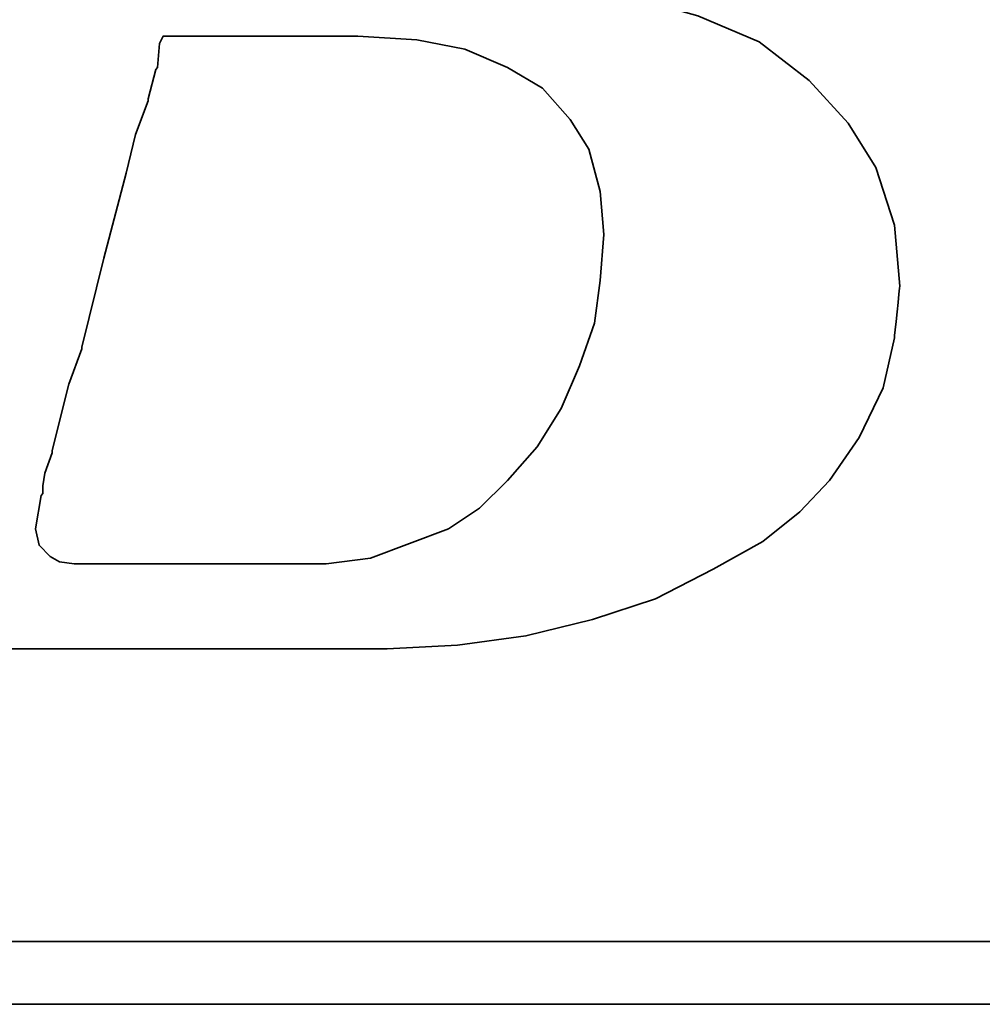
# Model space of a CAD drawing. Header units: millimetres. Extents: x 6 to 331, y -4 to 247.
# Tile 22 of 57: x 267.91 to 271.15, y 130.55 to 133.86. Entities that reach past the tile are written whole.
import ezdxf

# ---------------------------------------------------------------- set-up
doc = ezdxf.new("R2010")
doc.units = ezdxf.units.MM
doc.header["$LTSCALE"] = 0.2
doc.layers.add('layer 1', color=7, linetype='CONTINUOUS')

msp = doc.modelspace()

# ---------------------------------------------------------------- linework, layer by layer
at = {"layer": 'layer 1', "color": 1, "lineweight": 35}
for points, knots in [([(267.0506, 132.2189), (267.0506, 132.2189), (267.0014, 132.1068), (267.0014, 132.1068), (267.0014, 132.1068), (267.0014, 132.1068), (266.9949, 132.0945), (266.9949, 132.0945), (266.9949, 132.0945), (266.9949, 132.0945), (266.9949, 132.088), (266.9949, 132.088), (266.9949, 132.088), (266.9949, 132.088), (266.921, 132.0141), (266.921, 132.0141), (266.921, 132.0141), (266.921, 132.0141), (266.9146, 132.0141), (266.9146, 132.0141), (266.9146, 132.0141), (266.9146, 132.0141), (266.9081, 132.0077), (266.9081, 132.0077), (266.9081, 132.0077), (266.9081, 132.0077), (266.8083, 131.9578), (266.8083, 131.9578), (266.8083, 131.9578), (266.8083, 131.9578), (266.7966, 131.9578), (266.7966, 131.9578), (266.7966, 131.9578), (266.7966, 131.9578), (266.7901, 131.9519), (266.7901, 131.9519), (266.7901, 131.9519), (266.7901, 131.9519), (266.6774, 131.939), (266.6774, 131.939), (266.6774, 131.939), (266.6774, 131.939), (266.6722, 131.939), (266.6722, 131.939), (266.6722, 131.939), (266.6722, 131.939), (266.6592, 131.939), (266.6592, 131.939), (266.6592, 131.939), (266.6592, 131.939), (266.6217, 131.939), (266.6217, 131.939), (266.6217, 131.939), (266.6217, 131.939), (266.5219, 131.939), (266.5219, 131.939), (266.5219, 131.939), (266.5219, 131.939), (266.4234, 131.939), (266.4234, 131.939), (266.4234, 131.939), (266.4234, 131.939), (266.4104, 131.939), (266.4104, 131.939), (266.4104, 131.939), (266.4104, 131.939), (266.4104, 131.9331), (266.4104, 131.9331), (266.4104, 131.9331), (266.4104, 131.9331), (266.4039, 131.9267), (266.4039, 131.9267), (266.4039, 131.9267), (266.4039, 131.9267), (266.3793, 131.834), (266.3793, 131.834), (266.3793, 131.834), (266.3793, 131.834), (266.3612, 131.7465), (266.3612, 131.7465), (266.3612, 131.7465), (266.3612, 131.7465), (266.3728, 131.7465), (266.3728, 131.7465), (266.3728, 131.7465), (266.3728, 131.7465), (266.4234, 131.7465), (266.4234, 131.7465), (266.4234, 131.7465), (266.4234, 131.7465), (266.5595, 131.7465), (266.5595, 131.7465), (266.5595, 131.7465), (266.5595, 131.7465), (266.7467, 131.7465), (266.7467, 131.7465), (266.7467, 131.7465), (266.7467, 131.7465), (266.9573, 131.7465), (266.9573, 131.7465), (266.9573, 131.7465), (266.9573, 131.7465), (267.2062, 131.7465), (267.2062, 131.7465), (267.2062, 131.7465), (267.2062, 131.7465), (267.7168, 131.7465), (267.7168, 131.7465), (267.7168, 131.7465), (267.7168, 131.7465), (268.2391, 131.7465), (268.2391, 131.7465), (268.2391, 131.7465), (268.2391, 131.7465), (268.4879, 131.7465), (268.4879, 131.7465), (268.4879, 131.7465), (268.4879, 131.7465), (268.6992, 131.7465), (268.6992, 131.7465), (268.6992, 131.7465), (268.6992, 131.7465), (268.8858, 131.7465), (268.8858, 131.7465), (268.8858, 131.7465), (268.8858, 131.7465), (269.0219, 131.7465), (269.0219, 131.7465), (269.0219, 131.7465), (269.0219, 131.7465), (269.0724, 131.7465), (269.0724, 131.7465), (269.0724, 131.7465), (269.0724, 131.7465), (269.11, 131.7465), (269.11, 131.7465), (269.11, 131.7465), (269.11, 131.7465), (269.1346, 131.7465), (269.1346, 131.7465), (269.1346, 131.7465), (269.1346, 131.7465), (269.1463, 131.7465), (269.1463, 131.7465), (269.1463, 131.7465), (269.1463, 131.7465), (269.3834, 131.7588), (269.3834, 131.7588), (269.3834, 131.7588), (269.3834, 131.7588), (269.6128, 131.7899), (269.6128, 131.7899), (269.6128, 131.7899), (269.6128, 131.7899), (269.837, 131.8457), (269.837, 131.8457), (269.837, 131.8457), (269.837, 131.8457), (270.0483, 131.9144), (270.0483, 131.9144), (270.0483, 131.9144), (270.0483, 131.9144), (270.2414, 132.0141), (270.2414, 132.0141), (270.2414, 132.0141), (270.2414, 132.0141), (270.4086, 132.1068), (270.4086, 132.1068), (270.4086, 132.1068), (270.4086, 132.1068), (270.533, 132.2066), (270.533, 132.2066), (270.533, 132.2066), (270.533, 132.2066), (270.6328, 132.3122), (270.6328, 132.3122), (270.6328, 132.3122), (270.6328, 132.3122), (270.7326, 132.4561), (270.7326, 132.4561), (270.7326, 132.4561), (270.7326, 132.4561), (270.8129, 132.6233), (270.8129, 132.6233), (270.8129, 132.6233), (270.8129, 132.6233), (270.8505, 132.7917), (270.8505, 132.7917), (270.8505, 132.7917), (270.8505, 132.7917), (270.8687, 132.9654), (270.8687, 132.9654), (270.8687, 132.9654), (270.8687, 132.9654), (270.8505, 133.1702), (270.8505, 133.1702), (270.8505, 133.1702), (270.8505, 133.1702), (270.7883, 133.3633), (270.7883, 133.3633), (270.7883, 133.3633), (270.7883, 133.3633), (270.695, 133.5123), (270.695, 133.5123), (270.695, 133.5123), (270.695, 133.5123), (270.5641, 133.6562), (270.5641, 133.6562), (270.5641, 133.6562), (270.5641, 133.6562), (270.3969, 133.7858), (270.3969, 133.7858), (270.3969, 133.7858), (270.3969, 133.7858), (270.1908, 133.8733), (270.1908, 133.8733), (270.1908, 133.8733), (270.1908, 133.8733), (269.9485, 133.9413), (269.9485, 133.9413), (269.9485, 133.9413), (269.9485, 133.9413), (269.675, 133.9854), (269.675, 133.9854), (269.675, 133.9854), (269.675, 133.9854), (269.3834, 134.0294), (269.3834, 134.0294), (269.3834, 134.0294), (269.3834, 134.0294), (269.6815, 134.0722), (269.6815, 134.0722), (269.6815, 134.0722), (269.6815, 134.0722), (269.8552, 134.0968), (269.8552, 134.0968), (269.8552, 134.0968), (269.8552, 134.0968), (270.0237, 134.1279), (270.0237, 134.1279), (270.0237, 134.1279), (270.0237, 134.1279), (270.1857, 134.1713), (270.1857, 134.1713), (270.1857, 134.1713), (270.1857, 134.1713), (270.3217, 134.2212), (270.3217, 134.2212), (270.3217, 134.2212), (270.3217, 134.2212), (270.4591, 134.2653), (270.4591, 134.2653), (270.4591, 134.2653), (270.4591, 134.2653), (270.5641, 134.3275), (270.5641, 134.3275), (270.5641, 134.3275), (270.5641, 134.3275), (270.6639, 134.3832), (270.6639, 134.3832), (270.6639, 134.3832), (270.6639, 134.3832), (270.7514, 134.4584), (270.7514, 134.4584), (270.7514, 134.4584), (270.7514, 134.4584), (270.8946, 134.6139), (270.8946, 134.6139), (270.8946, 134.6139), (270.8946, 134.6139), (270.9996, 134.7746), (270.9996, 134.7746), (270.9996, 134.7746), (270.9996, 134.7746), (271.0501, 134.9742), (271.0501, 134.9742), (271.0501, 134.9742), (271.0501, 134.9742), (271.0682, 135.1667), (271.0682, 135.1667), (271.0682, 135.1667), (271.0682, 135.1667), (271.0553, 135.3591), (271.0553, 135.3591), (271.0553, 135.3591), (271.0553, 135.3591), (270.9996, 135.5341), (270.9996, 135.5341), (270.9996, 135.5341), (270.9996, 135.5341), (270.9062, 135.6766), (270.9062, 135.6766), (270.9062, 135.6766), (270.9062, 135.6766), (270.763, 135.8192), (270.763, 135.8192), (270.763, 135.8192), (270.763, 135.8192), (270.5894, 135.9255), (270.5894, 135.9255), (270.5894, 135.9255), (270.5894, 135.9255), (270.384, 136.0006), (270.384, 136.0006), (270.384, 136.0006), (270.384, 136.0006), (270.1416, 136.0434), (270.1416, 136.0434), (270.1416, 136.0434), (270.1416, 136.0434), (269.8552, 136.068), (269.8552, 136.068), (269.8552, 136.068), (269.8552, 136.068), (269.8306, 136.068), (269.8306, 136.068), (269.8306, 136.068), (269.8306, 136.068), (269.7437, 136.068), (269.7437, 136.068), (269.7437, 136.068), (269.7437, 136.068), (269.6193, 136.068), (269.6193, 136.068), (269.6193, 136.068), (269.6193, 136.068), (269.4573, 136.068), (269.4573, 136.068), (269.4573, 136.068), (269.4573, 136.068), (269.259, 136.068), (269.259, 136.068), (269.259, 136.068), (269.259, 136.068), (269.0478, 136.068), (269.0478, 136.068), (269.0478, 136.068), (269.0478, 136.068), (268.5741, 136.068), (268.5741, 136.068), (268.5741, 136.068), (268.5741, 136.068), (268.1017, 136.068), (268.1017, 136.068), (268.1017, 136.068), (268.1017, 136.068), (267.8904, 136.068), (267.8904, 136.068), (267.8904, 136.068), (267.8904, 136.068), (267.6922, 136.068), (267.6922, 136.068), (267.6922, 136.068), (267.6922, 136.068), (267.5302, 136.068), (267.5302, 136.068), (267.5302, 136.068), (267.5302, 136.068), (267.3999, 136.068), (267.3999, 136.068), (267.3999, 136.068), (267.3999, 136.068), (267.3306, 136.068), (267.3306, 136.068), (267.3306, 136.068), (267.3306, 136.068), (267.3306, 136.0622), (267.3306, 136.0622), (267.3306, 136.0622), (267.3306, 136.0622), (267.3241, 136.0564), (267.3241, 136.0564), (267.3241, 136.0564), (267.3241, 136.0564), (267.2995, 135.9566), (267.2995, 135.9566), (267.2995, 135.9566), (267.2995, 135.9566), (267.2813, 135.8762), (267.2813, 135.8762), (267.2813, 135.8762), (267.2813, 135.8762), (267.4174, 135.8762), (267.4174, 135.8762), (267.4174, 135.8762), (267.4174, 135.8762), (267.5418, 135.8762), (267.5418, 135.8762), (267.5418, 135.8762), (267.5418, 135.8762), (267.5801, 135.8762), (267.5801, 135.8762), (267.5801, 135.8762), (267.5801, 135.8762), (267.5917, 135.8762), (267.5917, 135.8762), (267.5917, 135.8762), (267.5917, 135.8762), (267.6792, 135.8762), (267.6792, 135.8762), (267.6792, 135.8762), (267.6792, 135.8762), (267.6857, 135.8762), (267.6857, 135.8762), (267.6857, 135.8762), (267.6857, 135.8762), (267.6922, 135.8691), (267.6922, 135.8691), (267.6922, 135.8691), (267.6922, 135.8691), (267.7479, 135.8568), (267.7479, 135.8568), (267.7479, 135.8568), (267.7479, 135.8568), (267.8101, 135.8451), (267.8101, 135.8451), (267.8101, 135.8451), (267.8101, 135.8451), (267.8153, 135.8451), (267.8153, 135.8451), (267.8153, 135.8451), (267.8153, 135.8451), (267.8529, 135.8322), (267.8529, 135.8322), (267.8529, 135.8322), (267.8529, 135.8322), (267.8658, 135.8322), (267.8658, 135.8322), (267.8658, 135.8322), (267.8658, 135.8322), (267.8723, 135.8192), (267.8723, 135.8192), (267.8723, 135.8192), (267.8723, 135.8192), (267.9151, 135.7693), (267.9151, 135.7693), (267.9151, 135.7693), (267.9151, 135.7693), (267.9216, 135.7635), (267.9216, 135.7635), (267.9216, 135.7635), (267.9216, 135.7635), (267.9216, 135.757), (267.9216, 135.757), (267.9216, 135.757), (267.9216, 135.757), (267.9462, 135.6831), (267.9462, 135.6831), (267.9462, 135.6831), (267.9462, 135.6831), (267.9527, 135.6702), (267.9527, 135.6702), (267.9527, 135.6702), (267.9527, 135.6702), (267.9462, 135.6585), (267.9462, 135.6585), (267.9462, 135.6585), (267.9462, 135.6585), (267.928, 135.5522), (267.928, 135.5522), (267.928, 135.5522), (267.928, 135.5522), (267.928, 135.5146), (267.928, 135.5146), (267.928, 135.5146), (267.928, 135.5146), (267.928, 135.5082), (267.928, 135.5082), (267.928, 135.5082), (267.928, 135.5082), (267.9216, 135.503), (267.9216, 135.503), (267.9216, 135.503), (267.9216, 135.503), (267.9092, 135.4654), (267.9092, 135.4654), (267.9092, 135.4654), (267.9092, 135.4654), (267.8904, 135.4097), (267.8904, 135.4097), (267.8904, 135.4097), (267.8904, 135.4097), (267.8723, 135.3345), (267.8723, 135.3345), (267.8723, 135.3345), (267.8723, 135.3345), (267.8464, 135.2477), (267.8464, 135.2477), (267.8464, 135.2477), (267.8464, 135.2477), (267.7907, 135.0358), (267.7907, 135.0358), (267.7907, 135.0358), (267.7907, 135.0358), (267.7233, 134.7746), (267.7233, 134.7746), (267.7233, 134.7746), (267.7233, 134.7746), (267.6481, 134.4947), (267.6481, 134.4947), (267.6481, 134.4947), (267.6481, 134.4947), (267.4861, 133.8914), (267.4861, 133.8914), (267.4861, 133.8914), (267.4861, 133.8914), (267.3241, 133.2829), (267.3241, 133.2829), (267.3241, 133.2829), (267.3241, 133.2829), (267.2502, 132.9965), (267.2502, 132.9965), (267.2502, 132.9965), (267.2502, 132.9965), (267.1815, 132.7477), (267.1815, 132.7477), (267.1815, 132.7477), (267.1815, 132.7477), (267.1258, 132.5358), (267.1258, 132.5358), (267.1258, 132.5358), (267.1258, 132.5358), (267.107, 132.449), (267.107, 132.449), (267.107, 132.449), (267.107, 132.449), (267.0882, 132.3686), (267.0882, 132.3686), (267.0882, 132.3686), (267.0882, 132.3686), (267.0882, 132.3628), (267.0882, 132.3628), (267.0882, 132.3628), (267.0882, 132.3628), (267.0701, 132.3122), (267.0701, 132.3122), (267.0701, 132.3122), (267.0701, 132.3122), (267.0571, 132.2623), (267.0571, 132.2623), (267.0571, 132.2623), (267.0571, 132.2623), (267.0571, 132.2435), (267.0571, 132.2435), (267.0571, 132.2435), (267.0571, 132.2435), (267.0571, 132.2319), (267.0571, 132.2319), (267.0571, 132.2319), (267.0571, 132.2319), (267.0571, 132.2254), (267.0571, 132.2254), (267.0571, 132.2254), (267.0571, 132.2254), (267.0506, 132.2189), (267.0506, 132.2189)], [0, 0, 0, 0, 0.007194, 0.007194, 0.007194, 0.007194, 0.014388, 0.014388, 0.014388, 0.014388, 0.021583, 0.021583, 0.021583, 0.021583, 0.028777, 0.028777, 0.028777, 0.028777, 0.035971, 0.035971, 0.035971, 0.035971, 0.043165, 0.043165, 0.043165, 0.043165, 0.05036, 0.05036, 0.05036, 0.05036, 0.057554, 0.057554, 0.057554, 0.057554, 0.064748, 0.064748, 0.064748, 0.064748, 0.071942, 0.071942, 0.071942, 0.071942, 0.079137, 0.079137, 0.079137, 0.079137, 0.086331, 0.086331, 0.086331, 0.086331, 0.093525, 0.093525, 0.093525, 0.093525, 0.100719, 0.100719, 0.100719, 0.100719, 0.107914, 0.107914, 0.107914, 0.107914, 0.115108, 0.115108, 0.115108, 0.115108, 0.122302, 0.122302, 0.122302, 0.122302, 0.129496, 0.129496, 0.129496, 0.129496, 0.136691, 0.136691, 0.136691, 0.136691, 0.143885, 0.143885, 0.143885, 0.143885, 0.151079, 0.151079, 0.151079, 0.151079, 0.158273, 0.158273, 0.158273, 0.158273, 0.165468, 0.165468, 0.165468, 0.165468, 0.172662, 0.172662, 0.172662, 0.172662, 0.179856, 0.179856, 0.179856, 0.179856, 0.18705, 0.18705, 0.18705, 0.18705, 0.194245, 0.194245, 0.194245, 0.194245, 0.201439, 0.201439, 0.201439, 0.201439, 0.208633, 0.208633, 0.208633, 0.208633, 0.215827, 0.215827, 0.215827, 0.215827, 0.223022, 0.223022, 0.223022, 0.223022, 0.230216, 0.230216, 0.230216, 0.230216, 0.23741, 0.23741, 0.23741, 0.23741, 0.244604, 0.244604, 0.244604, 0.244604, 0.251799, 0.251799, 0.251799, 0.251799, 0.258993, 0.258993, 0.258993, 0.258993, 0.266187, 0.266187, 0.266187, 0.266187, 0.273381, 0.273381, 0.273381, 0.273381, 0.280576, 0.280576, 0.280576, 0.280576, 0.28777, 0.28777, 0.28777, 0.28777, 0.294964, 0.294964, 0.294964, 0.294964, 0.302158, 0.302158, 0.302158, 0.302158, 0.309353, 0.309353, 0.309353, 0.309353, 0.316547, 0.316547, 0.316547, 0.316547, 0.323741, 0.323741, 0.323741, 0.323741, 0.330935, 0.330935, 0.330935, 0.330935, 0.338129, 0.338129, 0.338129, 0.33813, 0.345324, 0.345324, 0.345324, 0.345324, 0.352518, 0.352518, 0.352518, 0.352518, 0.359712, 0.359712, 0.359712, 0.359712, 0.366906, 0.366906, 0.366906, 0.366906, 0.374101, 0.374101, 0.374101, 0.374101, 0.381295, 0.381295, 0.381295, 0.381295, 0.388489, 0.388489, 0.388489, 0.388489, 0.395683, 0.395683, 0.395683, 0.395683, 0.402878, 0.402878, 0.402878, 0.402878, 0.410072, 0.410072, 0.410072, 0.410072, 0.417266, 0.417266, 0.417266, 0.417266, 0.42446, 0.42446, 0.42446, 0.42446, 0.431655, 0.431655, 0.431655, 0.431655, 0.438849, 0.438849, 0.438849, 0.438849, 0.446043, 0.446043, 0.446043, 0.446043, 0.453237, 0.453237, 0.453237, 0.453237, 0.460432, 0.460432, 0.460432, 0.460432, 0.467626, 0.467626, 0.467626, 0.467626, 0.47482, 0.47482, 0.47482, 0.47482, 0.482014, 0.482014, 0.482014, 0.482014, 0.489209, 0.489209, 0.489209, 0.489209, 0.496403, 0.496403, 0.496403, 0.496403, 0.503597, 0.503597, 0.503597, 0.503597, 0.510791, 0.510791, 0.510791, 0.510791, 0.517986, 0.517986, 0.517986, 0.517986, 0.52518, 0.52518, 0.52518, 0.52518, 0.532374, 0.532374, 0.532374, 0.532374, 0.539568, 0.539568, 0.539568, 0.539568, 0.546763, 0.546763, 0.546763, 0.546763, 0.553957, 0.553957, 0.553957, 0.553957, 0.561151, 0.561151, 0.561151, 0.561151, 0.568345, 0.568345, 0.568345, 0.568345, 0.57554, 0.57554, 0.57554, 0.57554, 0.582734, 0.582734, 0.582734, 0.582734, 0.589928, 0.589928, 0.589928, 0.589928, 0.597122, 0.597122, 0.597122, 0.597122, 0.604317, 0.604317, 0.604317, 0.604317, 0.611511, 0.611511, 0.611511, 0.611511, 0.618705, 0.618705, 0.618705, 0.618705, 0.625899, 0.625899, 0.625899, 0.625899, 0.633094, 0.633094, 0.633094, 0.633094, 0.640288, 0.640288, 0.640288, 0.640288, 0.647482, 0.647482, 0.647482, 0.647482, 0.654676, 0.654676, 0.654676, 0.654676, 0.661871, 0.661871, 0.661871, 0.661871, 0.669065, 0.669065, 0.669065, 0.669065, 0.676259, 0.676259, 0.676259, 0.676259, 0.683453, 0.683453, 0.683453, 0.683453, 0.690647, 0.690647, 0.690647, 0.690647, 0.697842, 0.697842, 0.697842, 0.697842, 0.705036, 0.705036, 0.705036, 0.705036, 0.71223, 0.71223, 0.71223, 0.71223, 0.719424, 0.719424, 0.719424, 0.719424, 0.726619, 0.726619, 0.726619, 0.726619, 0.733813, 0.733813, 0.733813, 0.733813, 0.741007, 0.741007, 0.741007, 0.741007, 0.748201, 0.748201, 0.748201, 0.748201, 0.755396, 0.755396, 0.755396, 0.755396, 0.76259, 0.76259, 0.76259, 0.76259, 0.769784, 0.769784, 0.769784, 0.769784, 0.776978, 0.776978, 0.776978, 0.776978, 0.784173, 0.784173, 0.784173, 0.784173, 0.791367, 0.791367, 0.791367, 0.791367, 0.798561, 0.798561, 0.798561, 0.798561, 0.805755, 0.805755, 0.805755, 0.805755, 0.81295, 0.81295, 0.81295, 0.81295, 0.820144, 0.820144, 0.820144, 0.820144, 0.827338, 0.827338, 0.827338, 0.827338, 0.834532, 0.834532, 0.834532, 0.834532, 0.841727, 0.841727, 0.841727, 0.841727, 0.848921, 0.848921, 0.848921, 0.848921, 0.856115, 0.856115, 0.856115, 0.856115, 0.863309, 0.863309, 0.863309, 0.863309, 0.870504, 0.870504, 0.870504, 0.870504, 0.877698, 0.877698, 0.877698, 0.877698, 0.884892, 0.884892, 0.884892, 0.884892, 0.892086, 0.892086, 0.892086, 0.892086, 0.899281, 0.899281, 0.899281, 0.899281, 0.906475, 0.906475, 0.906475, 0.906475, 0.913669, 0.913669, 0.913669, 0.913669, 0.920863, 0.920863, 0.920863, 0.920863, 0.928058, 0.928058, 0.928058, 0.928058, 0.935252, 0.935252, 0.935252, 0.935252, 0.942446, 0.942446, 0.942446, 0.942446, 0.94964, 0.94964, 0.94964, 0.94964, 0.956835, 0.956835, 0.956835, 0.956835, 0.964029, 0.964029, 0.964029, 0.964029, 0.971223, 0.971223, 0.971223, 0.971223, 0.978417, 0.978417, 0.978417, 0.978417, 0.985612, 0.985612, 0.985612, 0.985612, 0.992806, 0.992806, 0.992806, 0.992806, 1, 1, 1, 1]), ([(267.9896, 132.2941), (267.9896, 132.2941), (267.9896, 132.2688), (267.9896, 132.2688), (267.9896, 132.2688), (267.9896, 132.2688), (267.9838, 132.2623), (267.9838, 132.2623), (267.9838, 132.2623), (267.9838, 132.2623), (267.9656, 132.1502), (267.9656, 132.1502), (267.9656, 132.1502), (267.9656, 132.1502), (267.9773, 132.0945), (267.9773, 132.0945), (267.9773, 132.0945), (267.9773, 132.0945), (268.0149, 132.0569), (268.0149, 132.0569), (268.0149, 132.0569), (268.0149, 132.0569), (268.046, 132.0394), (268.046, 132.0394), (268.046, 132.0394), (268.046, 132.0394), (268.0952, 132.0323), (268.0952, 132.0323), (268.0952, 132.0323), (268.0952, 132.0323), (268.1769, 132.0323), (268.1769, 132.0323), (268.1769, 132.0323), (268.1769, 132.0323), (268.2637, 132.0323), (268.2637, 132.0323), (268.2637, 132.0323), (268.2637, 132.0323), (268.2883, 132.0323), (268.2883, 132.0323), (268.2883, 132.0323), (268.2883, 132.0323), (268.3512, 132.0323), (268.3512, 132.0323), (268.3512, 132.0323), (268.3512, 132.0323), (268.5242, 132.0323), (268.5242, 132.0323), (268.5242, 132.0323), (268.5242, 132.0323), (268.6992, 132.0323), (268.6992, 132.0323), (268.6992, 132.0323), (268.6992, 132.0323), (268.7614, 132.0323), (268.7614, 132.0323), (268.7614, 132.0323), (268.7614, 132.0323), (268.7795, 132.0323), (268.7795, 132.0323), (268.7795, 132.0323), (268.7795, 132.0323), (268.9415, 132.0323), (268.9415, 132.0323), (268.9415, 132.0323), (268.9415, 132.0323), (269.0905, 132.0517), (269.0905, 132.0517), (269.0905, 132.0517), (269.0905, 132.0517), (269.2214, 132.101), (269.2214, 132.101), (269.2214, 132.101), (269.2214, 132.101), (269.3523, 132.1502), (269.3523, 132.1502), (269.3523, 132.1502), (269.3523, 132.1502), (269.4573, 132.2189), (269.4573, 132.2189), (269.4573, 132.2189), (269.4573, 132.2189), (269.5506, 132.3122), (269.5506, 132.3122), (269.5506, 132.3122), (269.5506, 132.3122), (269.6504, 132.425), (269.6504, 132.425), (269.6504, 132.425), (269.6504, 132.425), (269.7308, 132.5546), (269.7308, 132.5546), (269.7308, 132.5546), (269.7308, 132.5546), (269.793, 132.6978), (269.793, 132.6978), (269.793, 132.6978), (269.793, 132.6978), (269.8435, 132.841), (269.8435, 132.841), (269.8435, 132.841), (269.8435, 132.841), (269.8617, 132.9836), (269.8617, 132.9836), (269.8617, 132.9836), (269.8617, 132.9836), (269.8746, 133.1391), (269.8746, 133.1391), (269.8746, 133.1391), (269.8746, 133.1391), (269.8617, 133.2829), (269.8617, 133.2829), (269.8617, 133.2829), (269.8617, 133.2829), (269.8241, 133.4255), (269.8241, 133.4255), (269.8241, 133.4255), (269.8241, 133.4255), (269.7619, 133.5246), (269.7619, 133.5246), (269.7619, 133.5246), (269.7619, 133.5246), (269.6686, 133.6303), (269.6686, 133.6303), (269.6686, 133.6303), (269.6686, 133.6303), (269.5506, 133.6996), (269.5506, 133.6996), (269.5506, 133.6996), (269.5506, 133.6996), (269.4074, 133.7612), (269.4074, 133.7612), (269.4074, 133.7612), (269.4074, 133.7612), (269.2467, 133.7923), (269.2467, 133.7923), (269.2467, 133.7923), (269.2467, 133.7923), (269.0478, 133.8052), (269.0478, 133.8052), (269.0478, 133.8052), (269.0478, 133.8052), (269.0348, 133.8052), (269.0348, 133.8052), (269.0348, 133.8052), (269.0348, 133.8052), (269.0102, 133.8052), (269.0102, 133.8052), (269.0102, 133.8052), (269.0102, 133.8052), (268.935, 133.8052), (268.935, 133.8052), (268.935, 133.8052), (268.935, 133.8052), (268.8352, 133.8052), (268.8352, 133.8052), (268.8352, 133.8052), (268.8352, 133.8052), (268.7115, 133.8052), (268.7115, 133.8052), (268.7115, 133.8052), (268.7115, 133.8052), (268.5864, 133.8052), (268.5864, 133.8052), (268.5864, 133.8052), (268.5864, 133.8052), (268.462, 133.8052), (268.462, 133.8052), (268.462, 133.8052), (268.462, 133.8052), (268.3946, 133.8052), (268.3946, 133.8052), (268.3946, 133.8052), (268.3946, 133.8052), (268.3823, 133.7806), (268.3823, 133.7806), (268.3823, 133.7806), (268.3823, 133.7806), (268.3752, 133.6996), (268.3752, 133.6996), (268.3752, 133.6996), (268.3752, 133.6996), (268.37, 133.6925), (268.37, 133.6925), (268.37, 133.6925), (268.37, 133.6925), (268.344, 133.594), (268.344, 133.594), (268.344, 133.594), (268.344, 133.594), (268.344, 133.5875), (268.344, 133.5875), (268.344, 133.5875), (268.344, 133.5875), (268.3013, 133.4747), (268.3013, 133.4747), (268.3013, 133.4747), (268.3013, 133.4747), (268.2702, 133.3445), (268.2702, 133.3445), (268.2702, 133.3445), (268.2702, 133.3445), (268.195, 133.0587), (268.195, 133.0587), (268.195, 133.0587), (268.195, 133.0587), (268.1211, 132.76), (268.1211, 132.76), (268.1211, 132.76), (268.1211, 132.76), (268.1211, 132.7542), (268.1211, 132.7542), (268.1211, 132.7542), (268.1211, 132.7542), (268.0777, 132.6362), (268.0777, 132.6362), (268.0777, 132.6362), (268.0777, 132.6362), (268.046, 132.5112), (268.046, 132.5112), (268.046, 132.5112), (268.046, 132.5112), (268.0213, 132.412), (268.0213, 132.412), (268.0213, 132.412), (268.0213, 132.412), (268.0213, 132.4055), (268.0213, 132.4055), (268.0213, 132.4055), (268.0213, 132.4055), (267.9967, 132.3369), (267.9967, 132.3369), (267.9967, 132.3369), (267.9967, 132.3369), (267.9896, 132.2941), (267.9896, 132.2941)], [0, 0, 0, 0, 0.016949, 0.016949, 0.016949, 0.016949, 0.033898, 0.033898, 0.033898, 0.033898, 0.050847, 0.050847, 0.050847, 0.050847, 0.067797, 0.067797, 0.067797, 0.067797, 0.084746, 0.084746, 0.084746, 0.084746, 0.101695, 0.101695, 0.101695, 0.101695, 0.118644, 0.118644, 0.118644, 0.118644, 0.135593, 0.135593, 0.135593, 0.135593, 0.152542, 0.152542, 0.152542, 0.152542, 0.169492, 0.169492, 0.169492, 0.169492, 0.186441, 0.186441, 0.186441, 0.186441, 0.20339, 0.20339, 0.20339, 0.20339, 0.220339, 0.220339, 0.220339, 0.220339, 0.237288, 0.237288, 0.237288, 0.237288, 0.254237, 0.254237, 0.254237, 0.254237, 0.271186, 0.271186, 0.271186, 0.271186, 0.288136, 0.288136, 0.288136, 0.288136, 0.305085, 0.305085, 0.305085, 0.305085, 0.322034, 0.322034, 0.322034, 0.322034, 0.338983, 0.338983, 0.338983, 0.338983, 0.355932, 0.355932, 0.355932, 0.355932, 0.372881, 0.372881, 0.372881, 0.372881, 0.389831, 0.389831, 0.389831, 0.389831, 0.40678, 0.40678, 0.40678, 0.40678, 0.423729, 0.423729, 0.423729, 0.423729, 0.440678, 0.440678, 0.440678, 0.440678, 0.457627, 0.457627, 0.457627, 0.457627, 0.474576, 0.474576, 0.474576, 0.474576, 0.491525, 0.491525, 0.491525, 0.491525, 0.508475, 0.508475, 0.508475, 0.508475, 0.525424, 0.525424, 0.525424, 0.525424, 0.542373, 0.542373, 0.542373, 0.542373, 0.559322, 0.559322, 0.559322, 0.559322, 0.576271, 0.576271, 0.576271, 0.576271, 0.59322, 0.59322, 0.59322, 0.59322, 0.610169, 0.610169, 0.610169, 0.61017, 0.627119, 0.627119, 0.627119, 0.627119, 0.644068, 0.644068, 0.644068, 0.644068, 0.661017, 0.661017, 0.661017, 0.661017, 0.677966, 0.677966, 0.677966, 0.677966, 0.694915, 0.694915, 0.694915, 0.694915, 0.711864, 0.711864, 0.711864, 0.711864, 0.728814, 0.728814, 0.728814, 0.728814, 0.745763, 0.745763, 0.745763, 0.745763, 0.762712, 0.762712, 0.762712, 0.762712, 0.779661, 0.779661, 0.779661, 0.779661, 0.79661, 0.79661, 0.79661, 0.79661, 0.813559, 0.813559, 0.813559, 0.813559, 0.830508, 0.830508, 0.830508, 0.830508, 0.847458, 0.847458, 0.847458, 0.847458, 0.864407, 0.864407, 0.864407, 0.864407, 0.881356, 0.881356, 0.881356, 0.881356, 0.898305, 0.898305, 0.898305, 0.898305, 0.915254, 0.915254, 0.915254, 0.915254, 0.932203, 0.932203, 0.932203, 0.932203, 0.949153, 0.949153, 0.949153, 0.949153, 0.966102, 0.966102, 0.966102, 0.966102, 0.983051, 0.983051, 0.983051, 0.983051, 1, 1, 1, 1]), ([(303.4844, 131.5411), (303.4844, 131.5411), (303.4844, 130.8134), (303.4844, 130.8134), (303.4844, 130.8134), (303.4844, 130.8134), (303.4844, 130.7635), (303.4844, 130.7635), (303.4844, 130.7635), (303.4844, 130.7635), (303.4345, 130.7635), (303.4345, 130.7635), (303.4345, 130.7635), (303.4345, 130.7635), (260.9141, 130.7635), (260.9141, 130.7635), (260.9141, 130.7635), (260.9141, 130.7635), (260.9141, 130.5523), (260.9141, 130.5523), (260.9141, 130.5523), (260.9141, 130.5523), (305.2943, 130.5523), (305.2943, 130.5523), (305.2943, 130.5523), (305.2943, 130.5523), (303.4844, 131.5411), (303.4844, 131.5411)], [0, 0, 0, 0, 0.142857, 0.142857, 0.142857, 0.142857, 0.285714, 0.285714, 0.285714, 0.285714, 0.428571, 0.428571, 0.428571, 0.428571, 0.571429, 0.571429, 0.571429, 0.571429, 0.714286, 0.714286, 0.714286, 0.714286, 0.857143, 0.857143, 0.857143, 0.857143, 1, 1, 1, 1])]:
    msp.add_open_spline(points, degree=3, knots=knots, dxfattribs=at)

doc.saveas('drawing.dxf')
